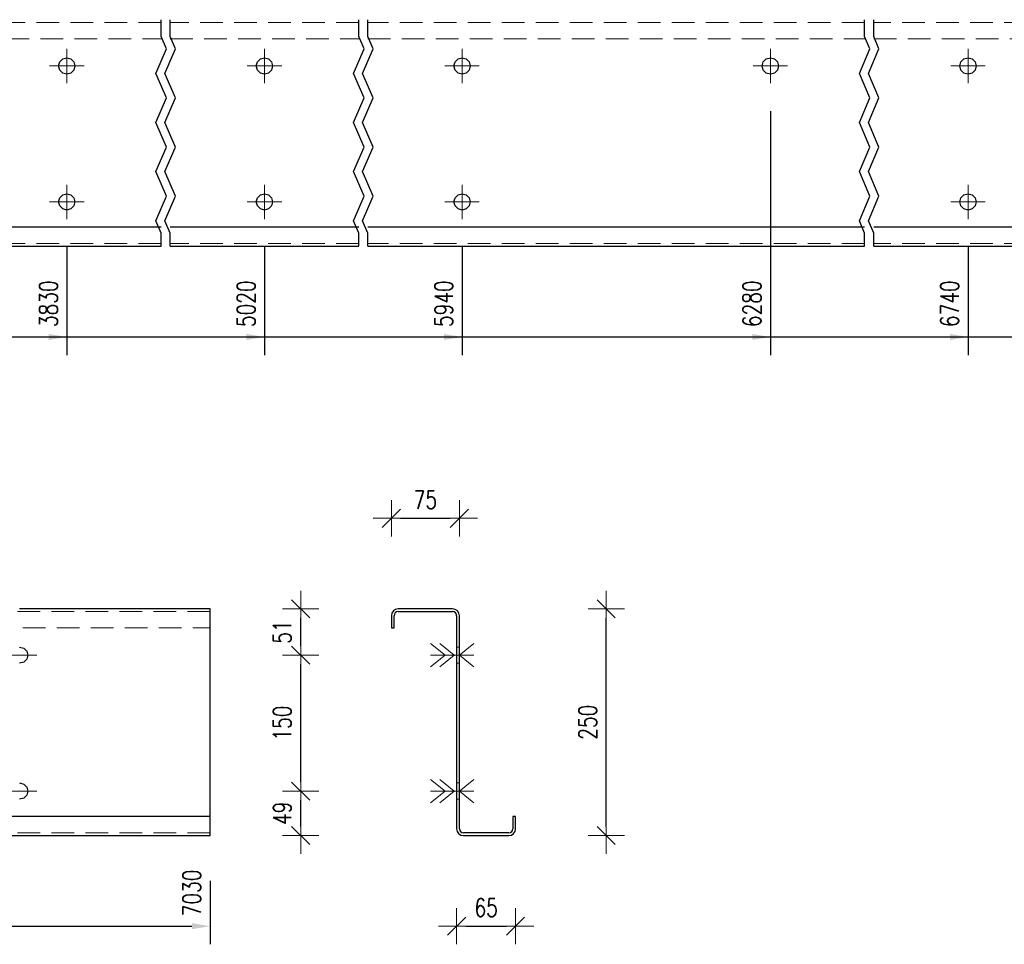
# Model space of a CAD drawing. Header units: millimetres. Extents: x -129 to 775, y 10833 to 11484.
# Tile 31 of 38: x 473 to 582, y 11055 to 11157. Entities that reach past the tile are written whole.
import ezdxf

# ---------------------------------------------------------------- set-up
doc = ezdxf.new("R2010")
doc.units = ezdxf.units.MM
doc.header["$LTSCALE"] = 10
doc.linetypes.add('HIDDEN', pattern=[0.375, 0.25, -0.125])
doc.linetypes.add('MITTE', pattern=[2, 1.25, -0.25, 0.25, -0.25])
doc.layers.get('Defpoints').update_dxf_attribs({"color": 1})
for name, color, linetype, lineweight in [('PS_Bolt', 4, 'Continuous', 13), ('PS_DIM', 4, 'Continuous', 13), ('PS_Hidden', 2, 'HIDDEN', 9), ('PS_Mid', 5, 'MITTE', 15), ('PS_Shape', 161, 'Continuous', 30), ('PS_SOLID', 7, 'Continuous', 30)]:
    doc.layers.add(name, color=color, linetype=linetype, lineweight=lineweight)
doc.styles.add('simplex', font='simplex.shx', dxfattribs={"width": 0.75})
doc.dimstyles.new('1_10_GŁ_DS1-LS10', dxfattribs={"dimtxt": 2, "dimasz": 2, "dimexe": 2, "dimexo": 5, "dimgap": 1, "dimtad": 1, "dimjust": 4, "dimdec": 0, "dimlfac": 10, "dimtxsty": 'simplex', "dimblk1": 'NONE', "dimsah": 1, "dimcen": 2, "dimclrd": 256, "dimclre": 256, "dimclrt": 3, "dimadec": 1, "dimazin": 0, "dimtfac": 1, "dimtdec": 0, "dimtmove": 2, "dimatfit": 3, "dimfxl": 1, "dimarcsym": 0})
doc.dimstyles.new('1_10_PRZ_DS1-LS10', dxfattribs={"dimtxt": 2, "dimasz": 1, "dimexe": 2, "dimexo": 5, "dimgap": 1, "dimtad": 1, "dimdec": 0, "dimlfac": 10, "dimtxsty": 'simplex', "dimblk": 'dimznak', "dimcen": 2, "dimse1": 1, "dimse2": 1, "dimclrt": 3, "dimadec": 1, "dimazin": 0, "dimtfac": 1, "dimtdec": 0, "dimtix": 1, "dimtmove": 2, "dimatfit": 3, "dimldrblk": 'dim-grot', "dimfxl": 1, "dimarcsym": 0})

# ---------------------------------------------------------------- blocks, each defined once
blk = doc.blocks.new('*D246')
at = {"layer": 'Defpoints', "color": 0, "transparency": 16777216}
for p in [(478.32, 11136.75), (304.32, 11131.85), (478.32, 11121.85)]:
    blk.add_point(p, dxfattribs=at)
at = {"layer": 'PS_DIM', "lineweight": -2, "transparency": 16777216}
for p, q in [((478.32, 11131.75), (478.32, 11119.85)), ((304.32, 11126.85), (304.32, 11119.85)), ((304.32, 11121.85), (476.32, 11121.85))]:
    blk.add_line(p, q, dxfattribs=at)
at = {"layer": 'PS_DIM', "transparency": 16777216}
blk.add_solid([(476.32, 11122.19), (476.32, 11121.52), (478.32, 11121.85)], dxfattribs=at)
at = {"layer": 'PS_DIM', "color": 3, "transparency": 16777216, "insert": (476.3, 11125.52), "char_height": 2, "attachment_point": 5, "rotation": 90, "style": 'simplex'}
blk.add_mtext('3830', dxfattribs=at)
blk = doc.blocks.new('_None')
blk = doc.blocks.new('*D247')
at = {"layer": 'Defpoints', "color": 0, "transparency": 16777216}
for p in [(500.12, 11136.75), (304.32, 11131.85), (500.12, 11121.85)]:
    blk.add_point(p, dxfattribs=at)
at = {"layer": 'PS_DIM', "lineweight": -2, "transparency": 16777216}
for p, q in [((500.12, 11131.75), (500.12, 11119.85)), ((304.32, 11126.85), (304.32, 11119.85)), ((304.32, 11121.85), (498.12, 11121.85))]:
    blk.add_line(p, q, dxfattribs=at)
at = {"layer": 'PS_DIM', "transparency": 16777216}
blk.add_solid([(498.12, 11122.19), (498.12, 11121.52), (500.12, 11121.85)], dxfattribs=at)
at = {"layer": 'PS_DIM', "color": 3, "transparency": 16777216, "insert": (498.1, 11125.52), "char_height": 2, "attachment_point": 5, "rotation": 90, "style": 'simplex'}
blk.add_mtext('5020', dxfattribs=at)
blk = doc.blocks.new('*D248')
at = {"layer": 'Defpoints', "color": 0, "transparency": 16777216}
for p in [(521.92, 11136.75), (304.32, 11131.85), (521.92, 11121.85)]:
    blk.add_point(p, dxfattribs=at)
at = {"layer": 'PS_DIM', "lineweight": -2, "transparency": 16777216}
for p, q in [((521.92, 11131.75), (521.92, 11119.85)), ((304.32, 11126.85), (304.32, 11119.85)), ((304.32, 11121.85), (519.92, 11121.85))]:
    blk.add_line(p, q, dxfattribs=at)
at = {"layer": 'PS_DIM', "transparency": 16777216}
blk.add_solid([(519.92, 11122.19), (519.92, 11121.52), (521.92, 11121.85)], dxfattribs=at)
at = {"layer": 'PS_DIM', "color": 3, "transparency": 16777216, "insert": (519.9, 11125.52), "char_height": 2, "attachment_point": 5, "rotation": 90, "style": 'simplex'}
blk.add_mtext('5940', dxfattribs=at)
blk = doc.blocks.new('*D249')
at = {"layer": 'Defpoints', "color": 0, "transparency": 16777216}
for p in [(555.92, 11151.75), (304.32, 11131.85), (555.92, 11121.85)]:
    blk.add_point(p, dxfattribs=at)
at = {"layer": 'PS_DIM', "lineweight": -2, "transparency": 16777216}
for p, q in [((555.92, 11146.75), (555.92, 11119.85)), ((304.32, 11126.85), (304.32, 11119.85)), ((304.32, 11121.85), (553.92, 11121.85))]:
    blk.add_line(p, q, dxfattribs=at)
at = {"layer": 'PS_DIM', "transparency": 16777216}
blk.add_solid([(553.92, 11122.19), (553.92, 11121.52), (555.92, 11121.85)], dxfattribs=at)
at = {"layer": 'PS_DIM', "color": 3, "transparency": 16777216, "insert": (553.9, 11125.52), "char_height": 2, "attachment_point": 5, "rotation": 90, "style": 'simplex'}
blk.add_mtext('6280', dxfattribs=at)
blk = doc.blocks.new('*D250')
at = {"layer": 'Defpoints', "color": 0, "transparency": 16777216}
for p in [(577.72, 11136.75), (304.32, 11131.85), (577.72, 11121.85)]:
    blk.add_point(p, dxfattribs=at)
at = {"layer": 'PS_DIM', "lineweight": -2, "transparency": 16777216}
for p, q in [((577.72, 11131.75), (577.72, 11119.85)), ((304.32, 11126.85), (304.32, 11119.85)), ((304.32, 11121.85), (575.72, 11121.85))]:
    blk.add_line(p, q, dxfattribs=at)
at = {"layer": 'PS_DIM', "transparency": 16777216}
blk.add_solid([(575.72, 11122.19), (575.72, 11121.52), (577.72, 11121.85)], dxfattribs=at)
at = {"layer": 'PS_DIM', "color": 3, "transparency": 16777216, "insert": (575.7, 11125.52), "char_height": 2, "attachment_point": 5, "rotation": 90, "style": 'simplex'}
blk.add_mtext('6740', dxfattribs=at)
blk = doc.blocks.new('*D251')
at = {"layer": 'Defpoints', "color": 0, "transparency": 16777216}
for p in [(585.72, 11136.75), (304.32, 11131.85), (585.72, 11121.85)]:
    blk.add_point(p, dxfattribs=at)
at = {"layer": 'PS_DIM', "lineweight": -2, "transparency": 16777216}
for p, q in [((585.72, 11131.75), (585.72, 11119.85)), ((304.32, 11126.85), (304.32, 11119.85)), ((304.32, 11121.85), (583.72, 11121.85))]:
    blk.add_line(p, q, dxfattribs=at)
at = {"layer": 'PS_DIM', "transparency": 16777216}
blk.add_solid([(583.72, 11122.19), (583.72, 11121.52), (585.72, 11121.85)], dxfattribs=at)
at = {"layer": 'PS_DIM', "color": 3, "transparency": 16777216, "insert": (583.7, 11125.52), "char_height": 2, "attachment_point": 5, "rotation": 90, "style": 'simplex'}
blk.add_mtext('6820', dxfattribs=at)
blk = doc.blocks.new('*D252')
at = {"layer": 'Defpoints', "color": 0, "transparency": 16777216}
for p in [(304.32, 11131.85), (606.72, 11131.85), (606.72, 11121.85)]:
    blk.add_point(p, dxfattribs=at)
at = {"layer": 'PS_DIM', "lineweight": -2, "transparency": 16777216}
for p, q in [((304.32, 11126.85), (304.32, 11119.85)), ((606.72, 11126.85), (606.72, 11119.85)), ((304.32, 11121.85), (604.72, 11121.85))]:
    blk.add_line(p, q, dxfattribs=at)
at = {"layer": 'PS_DIM', "transparency": 16777216}
blk.add_solid([(604.72, 11122.19), (604.72, 11121.52), (606.72, 11121.85)], dxfattribs=at)
at = {"layer": 'PS_DIM', "color": 3, "transparency": 16777216, "insert": (604.7, 11125.52), "char_height": 2, "attachment_point": 5, "rotation": 90, "style": 'simplex'}
blk.add_mtext('7030', dxfattribs=at)
blk = doc.blocks.new('*D270')
at = {"layer": 'Defpoints', "color": 0, "transparency": 16777216}
for p in [(304.32, 11066.85), (494.12, 11066.85), (494.12, 11056.85)]:
    blk.add_point(p, dxfattribs=at)
at = {"layer": 'PS_DIM', "lineweight": -2, "transparency": 16777216}
for p, q in [((304.32, 11061.85), (304.32, 11054.85)), ((494.12, 11061.85), (494.12, 11054.85)), ((304.32, 11056.85), (492.12, 11056.85))]:
    blk.add_line(p, q, dxfattribs=at)
at = {"layer": 'PS_DIM', "transparency": 16777216}
blk.add_solid([(492.12, 11057.19), (492.12, 11056.52), (494.12, 11056.85)], dxfattribs=at)
at = {"layer": 'PS_DIM', "color": 3, "transparency": 16777216, "insert": (492.1, 11060.52), "char_height": 2, "attachment_point": 5, "rotation": 90, "style": 'simplex'}
blk.add_mtext('7030', dxfattribs=at)
blk = doc.blocks.new('dimznak')
at = {"color": 0}
for points in [[(0, 2), (0, -2)], [(-2, 0), (2, 0)]]:
    blk.add_lwpolyline(points, dxfattribs=at)
at = {"color": 2}
blk.add_lwpolyline([(1, 1), (-1, -1)], dxfattribs=at)
blk = doc.blocks.new('*D271')
at = {"layer": 'Defpoints', "color": 0, "transparency": 16777216}
for p in [(473.12, 11071.75), (504.12, 11071.75), (473.12, 11066.85)]:
    blk.add_point(p, dxfattribs=at)
at = {"layer": 'PS_DIM', "color": 0, "lineweight": -2, "transparency": 16777216}
blk.add_line((504.12, 11067.85), (504.12, 11070.75), dxfattribs=at)
for p, rotation in [((504.12, 11071.75), 90), ((504.12, 11066.85), 270)]:
    blk.add_blockref('dimznak', p, dxfattribs=dict(at, rotation=rotation))
at = {"layer": 'PS_DIM', "color": 3, "transparency": 16777216, "insert": (502.08, 11069.3), "char_height": 2, "attachment_point": 5, "rotation": 90, "style": 'simplex'}
blk.add_mtext('49', dxfattribs=at)
blk = doc.blocks.new('dim-grot')
blk.add_hatch(color=256).paths.add_polyline_path([(0, 0), (-2, 0.5), (-2, -0.5)])
blk.add_lwpolyline([(0, 0), (-2, 0.5), (-2, -0.5), (0, 0)])
blk = doc.blocks.new('*D272')
at = {"layer": 'Defpoints', "color": 0, "transparency": 16777216}
for p in [(473.12, 11086.75), (504.12, 11086.75), (473.12, 11071.75)]:
    blk.add_point(p, dxfattribs=at)
at = {"layer": 'PS_DIM', "color": 0, "lineweight": -2, "transparency": 16777216}
blk.add_line((504.12, 11072.75), (504.12, 11085.75), dxfattribs=at)
for p, rotation in [((504.12, 11086.75), 90), ((504.12, 11071.75), 270)]:
    blk.add_blockref('dimznak', p, dxfattribs=dict(at, rotation=rotation))
at = {"layer": 'PS_DIM', "color": 3, "transparency": 16777216, "insert": (502.08, 11079.25), "char_height": 2, "attachment_point": 5, "rotation": 90, "style": 'simplex'}
blk.add_mtext('150', dxfattribs=at)
blk = doc.blocks.new('*D273')
at = {"layer": 'Defpoints', "color": 0, "transparency": 16777216}
for p in [(473.12, 11091.85), (504.12, 11091.85), (473.12, 11086.75)]:
    blk.add_point(p, dxfattribs=at)
at = {"layer": 'PS_DIM', "color": 0, "lineweight": -2, "transparency": 16777216}
blk.add_line((504.12, 11087.75), (504.12, 11090.85), dxfattribs=at)
for p, rotation in [((504.12, 11091.85), 90), ((504.12, 11086.75), 270)]:
    blk.add_blockref('dimznak', p, dxfattribs=dict(at, rotation=rotation))
at = {"layer": 'PS_DIM', "color": 3, "transparency": 16777216, "insert": (502.08, 11089.3), "char_height": 2, "attachment_point": 5, "rotation": 90, "style": 'simplex'}
blk.add_mtext('51', dxfattribs=at)
blk = doc.blocks.new('*D274')
at = {"layer": 'Defpoints', "color": 0, "transparency": 16777216}
for p in [(521.32, 11068.36), (527.82, 11068.01), (527.82, 11056.85)]:
    blk.add_point(p, dxfattribs=at)
at = {"layer": 'PS_DIM', "color": 0, "lineweight": -2, "transparency": 16777216}
blk.add_line((522.32, 11056.85), (526.82, 11056.85), dxfattribs=at)
at = {"layer": 'PS_DIM', "color": 0, "lineweight": -2, "transparency": 16777216, "rotation": 180}
blk.add_blockref('dimznak', (521.32, 11056.85), dxfattribs=at)
at = {"layer": 'PS_DIM', "color": 0, "lineweight": -2, "transparency": 16777216}
blk.add_blockref('dimznak', (527.82, 11056.85), dxfattribs=at)
at = {"layer": 'PS_DIM', "color": 3, "transparency": 16777216, "insert": (524.57, 11058.89), "char_height": 2, "attachment_point": 5, "style": 'simplex'}
blk.add_mtext('65', dxfattribs=at)
blk = doc.blocks.new('*D275')
at = {"layer": 'Defpoints', "color": 0, "transparency": 16777216}
for p in [(521.62, 11101.85), (514.12, 11090.43), (521.62, 11090.55)]:
    blk.add_point(p, dxfattribs=at)
at = {"layer": 'PS_DIM', "color": 0, "lineweight": -2, "transparency": 16777216}
blk.add_line((515.12, 11101.85), (520.62, 11101.85), dxfattribs=at)
at = {"layer": 'PS_DIM', "color": 0, "lineweight": -2, "transparency": 16777216, "rotation": 180}
blk.add_blockref('dimznak', (514.12, 11101.85), dxfattribs=at)
at = {"layer": 'PS_DIM', "color": 0, "lineweight": -2, "transparency": 16777216}
blk.add_blockref('dimznak', (521.62, 11101.85), dxfattribs=at)
at = {"layer": 'PS_DIM', "color": 3, "transparency": 16777216, "insert": (517.87, 11103.89), "char_height": 2, "attachment_point": 5, "style": 'simplex'}
blk.add_mtext('75', dxfattribs=at)
blk = doc.blocks.new('*D276')
at = {"layer": 'Defpoints', "color": 0, "transparency": 16777216}
for p in [(527.82, 11091.85), (537.82, 11091.85), (527.82, 11066.85)]:
    blk.add_point(p, dxfattribs=at)
at = {"layer": 'PS_DIM', "color": 0, "lineweight": -2, "transparency": 16777216}
blk.add_line((537.82, 11067.85), (537.82, 11090.85), dxfattribs=at)
for p, rotation in [((537.82, 11091.85), 90), ((537.82, 11066.85), 270)]:
    blk.add_blockref('dimznak', p, dxfattribs=dict(at, rotation=rotation))
at = {"layer": 'PS_DIM', "color": 3, "transparency": 16777216, "insert": (535.78, 11079.35), "char_height": 2, "attachment_point": 5, "rotation": 90, "style": 'simplex'}
blk.add_mtext('250', dxfattribs=at)
blk = doc.blocks.new('*X553')
at = {"color": 3, "linetype": 'Continuous'}
blk.add_line((577.72, 11151.75), (577.72, 11151.75), dxfattribs=at)
blk.add_line((577.72, 11151.75), (577.72, 11151.75), dxfattribs=at)
blk.add_line((577.72, 11151.75), (577.72, 11151.75), dxfattribs=at)
blk.add_line((577.72, 11151.75), (577.72, 11151.75), dxfattribs=at)
blk.add_line((577.72, 11151.75), (577.72, 11151.75), dxfattribs=at)
blk = doc.blocks.new('*X555')
at = {"color": 3, "linetype": 'Continuous'}
blk.add_line((577.72, 11136.75), (577.72, 11136.75), dxfattribs=at)
blk.add_line((577.72, 11136.75), (577.72, 11136.75), dxfattribs=at)
blk.add_line((577.72, 11136.75), (577.72, 11136.75), dxfattribs=at)
blk.add_line((577.72, 11136.75), (577.72, 11136.75), dxfattribs=at)
blk.add_line((577.72, 11136.75), (577.72, 11136.75), dxfattribs=at)
blk = doc.blocks.new('*X556')
at = {"color": 1}
for p, q in [((488.72, 11154.99), (488.72, 11156.85)), ((489.72, 11154.99), (489.72, 11156.85)), ((510.52, 11154.99), (510.52, 11156.85)), ((511.52, 11154.99), (511.52, 11156.85)), ((566.32, 11154.99), (566.32, 11156.85)), ((567.32, 11154.99), (567.32, 11156.85)), ((489.3, 11153.64), (488.72, 11154.99)), ((490.3, 11153.64), (489.72, 11154.99)), ((511.1, 11153.64), (510.52, 11154.99)), ((512.1, 11153.64), (511.52, 11154.99)), ((566.9, 11153.64), (566.32, 11154.99)), ((567.9, 11153.64), (567.32, 11154.99)), ((488.15, 11150.93), (489.3, 11153.64)), ((489.15, 11150.93), (490.3, 11153.64)), ((509.95, 11150.93), (511.1, 11153.64)), ((510.95, 11150.93), (512.1, 11153.64)), ((565.75, 11150.93), (566.9, 11153.64)), ((566.75, 11150.93), (567.9, 11153.64)), ((489.3, 11148.22), (488.15, 11150.93)), ((490.3, 11148.22), (489.15, 11150.93)), ((511.1, 11148.22), (509.95, 11150.93)), ((512.1, 11148.22), (510.95, 11150.93)), ((566.9, 11148.22), (565.75, 11150.93)), ((567.9, 11148.22), (566.75, 11150.93)), ((488.15, 11145.51), (489.3, 11148.22)), ((489.15, 11145.51), (490.3, 11148.22)), ((509.95, 11145.51), (511.1, 11148.22)), ((510.95, 11145.51), (512.1, 11148.22)), ((565.75, 11145.51), (566.9, 11148.22)), ((566.75, 11145.51), (567.9, 11148.22)), ((489.3, 11142.8), (488.15, 11145.51)), ((490.3, 11142.8), (489.15, 11145.51)), ((511.1, 11142.8), (509.95, 11145.51)), ((512.1, 11142.8), (510.95, 11145.51)), ((566.9, 11142.8), (565.75, 11145.51)), ((567.9, 11142.8), (566.75, 11145.51)), ((488.15, 11140.1), (489.3, 11142.8)), ((489.15, 11140.1), (490.3, 11142.8)), ((509.95, 11140.1), (511.1, 11142.8)), ((510.95, 11140.1), (512.1, 11142.8)), ((565.75, 11140.1), (566.9, 11142.8)), ((566.75, 11140.1), (567.9, 11142.8)), ((489.3, 11137.39), (488.15, 11140.1)), ((490.3, 11137.39), (489.15, 11140.1)), ((511.1, 11137.39), (509.95, 11140.1)), ((512.1, 11137.39), (510.95, 11140.1)), ((566.9, 11137.39), (565.75, 11140.1)), ((567.9, 11137.39), (566.75, 11140.1)), ((488.15, 11134.68), (489.3, 11137.39)), ((489.15, 11134.68), (490.3, 11137.39)), ((509.95, 11134.68), (511.1, 11137.39)), ((510.95, 11134.68), (512.1, 11137.39)), ((565.75, 11134.68), (566.9, 11137.39)), ((566.75, 11134.68), (567.9, 11137.39)), ((488.72, 11133.32), (488.15, 11134.68)), ((489.72, 11133.32), (489.15, 11134.68)), ((510.52, 11133.32), (509.95, 11134.68)), ((511.52, 11133.32), (510.95, 11134.68)), ((566.32, 11133.32), (565.75, 11134.68)), ((567.32, 11133.32), (566.75, 11134.68)), ((488.72, 11131.85), (488.72, 11133.32)), ((489.72, 11131.85), (489.72, 11133.32)), ((510.52, 11131.85), (510.52, 11133.32)), ((511.52, 11131.85), (511.52, 11133.32)), ((566.32, 11131.85), (566.32, 11133.32)), ((567.32, 11131.85), (567.32, 11133.32))]:
    blk.add_line(p, q, dxfattribs=at)
at = {"layer": 'PS_Hidden', "color": 2, "linetype": 'HIDDEN'}
for p, q in [((488.72, 11156.55), (467.92, 11156.55)), ((510.52, 11156.55), (489.72, 11156.55)), ((566.32, 11156.55), (511.52, 11156.55)), ((606.72, 11156.55), (567.32, 11156.55)), ((467.92, 11154.75), (488.72, 11154.75)), ((489.72, 11154.75), (510.52, 11154.75)), ((511.52, 11154.75), (566.32, 11154.75)), ((567.32, 11154.75), (606.72, 11154.75)), ((488.72, 11132.15), (467.92, 11132.15)), ((510.52, 11132.15), (489.72, 11132.15)), ((566.32, 11132.15), (511.52, 11132.15)), ((606.72, 11132.15), (567.32, 11132.15))]:
    blk.add_line(p, q, dxfattribs=at)
at = {"layer": 'PS_Mid', "color": 5, "linetype": 'MITTE'}
for p, q in [((478.32, 11153.65), (478.32, 11149.85)), ((500.12, 11153.65), (500.12, 11149.85)), ((521.92, 11153.65), (521.92, 11149.85)), ((555.92, 11153.65), (555.92, 11149.85)), ((577.72, 11153.65), (577.72, 11149.85)), ((480.22, 11151.75), (476.42, 11151.75)), ((502.02, 11151.75), (498.22, 11151.75)), ((523.82, 11151.75), (520.02, 11151.75)), ((557.82, 11151.75), (554.02, 11151.75)), ((579.62, 11151.75), (575.82, 11151.75)), ((478.32, 11138.65), (478.32, 11134.85)), ((500.12, 11138.65), (500.12, 11134.85)), ((521.92, 11138.65), (521.92, 11134.85)), ((577.72, 11138.65), (577.72, 11134.85)), ((480.22, 11136.75), (476.42, 11136.75)), ((502.02, 11136.75), (498.22, 11136.75)), ((523.82, 11136.75), (520.02, 11136.75)), ((579.62, 11136.75), (575.82, 11136.75))]:
    blk.add_line(p, q, dxfattribs=at)
at = {"layer": 'PS_SOLID', "color": 7, "linetype": 'Continuous'}
for p, q in [((477.42, 11151.75), (477.54, 11152.2)), ((477.54, 11152.2), (477.87, 11152.53)), ((477.87, 11152.53), (478.32, 11152.65)), ((478.32, 11152.65), (478.77, 11152.53)), ((478.77, 11152.53), (479.1, 11152.2)), ((479.1, 11152.2), (479.22, 11151.75)), ((499.22, 11151.75), (499.34, 11152.2)), ((499.34, 11152.2), (499.67, 11152.53)), ((499.67, 11152.53), (500.12, 11152.65)), ((500.12, 11152.65), (500.57, 11152.53)), ((500.57, 11152.53), (500.9, 11152.2)), ((500.9, 11152.2), (501.02, 11151.75)), ((521.02, 11151.75), (521.14, 11152.2)), ((521.14, 11152.2), (521.47, 11152.53)), ((521.47, 11152.53), (521.92, 11152.65)), ((521.92, 11152.65), (522.37, 11152.53)), ((522.37, 11152.53), (522.7, 11152.2)), ((522.7, 11152.2), (522.82, 11151.75)), ((555.02, 11151.75), (555.14, 11152.2)), ((555.14, 11152.2), (555.47, 11152.53)), ((555.47, 11152.53), (555.92, 11152.65)), ((555.92, 11152.65), (556.37, 11152.53)), ((556.37, 11152.53), (556.7, 11152.2)), ((556.7, 11152.2), (556.82, 11151.75)), ((576.82, 11151.75), (576.94, 11152.2)), ((576.94, 11152.2), (577.27, 11152.53)), ((577.27, 11152.53), (577.72, 11152.65)), ((577.72, 11152.65), (578.17, 11152.53)), ((578.17, 11152.53), (578.5, 11152.2)), ((578.5, 11152.2), (578.62, 11151.75)), ((477.54, 11151.3), (477.42, 11151.75)), ((477.87, 11150.97), (477.54, 11151.3)), ((479.1, 11151.3), (478.77, 11150.97)), ((479.22, 11151.75), (479.1, 11151.3)), ((499.34, 11151.3), (499.22, 11151.75)), ((499.67, 11150.97), (499.34, 11151.3)), ((500.9, 11151.3), (500.57, 11150.97)), ((501.02, 11151.75), (500.9, 11151.3)), ((521.14, 11151.3), (521.02, 11151.75)), ((521.47, 11150.97), (521.14, 11151.3)), ((522.7, 11151.3), (522.37, 11150.97)), ((522.82, 11151.75), (522.7, 11151.3)), ((555.14, 11151.3), (555.02, 11151.75)), ((555.47, 11150.97), (555.14, 11151.3)), ((556.7, 11151.3), (556.37, 11150.97)), ((556.82, 11151.75), (556.7, 11151.3)), ((576.94, 11151.3), (576.82, 11151.75)), ((577.27, 11150.97), (576.94, 11151.3)), ((578.5, 11151.3), (578.17, 11150.97)), ((578.62, 11151.75), (578.5, 11151.3)), ((478.32, 11150.85), (477.87, 11150.97)), ((478.77, 11150.97), (478.32, 11150.85)), ((500.12, 11150.85), (499.67, 11150.97)), ((500.57, 11150.97), (500.12, 11150.85)), ((521.92, 11150.85), (521.47, 11150.97)), ((522.37, 11150.97), (521.92, 11150.85)), ((555.92, 11150.85), (555.47, 11150.97)), ((556.37, 11150.97), (555.92, 11150.85)), ((577.72, 11150.85), (577.27, 11150.97)), ((578.17, 11150.97), (577.72, 11150.85)), ((477.42, 11136.75), (477.54, 11137.2)), ((477.54, 11137.2), (477.87, 11137.53)), ((477.87, 11137.53), (478.32, 11137.65)), ((478.32, 11137.65), (478.77, 11137.53)), ((478.77, 11137.53), (479.1, 11137.2)), ((479.1, 11137.2), (479.22, 11136.75)), ((499.22, 11136.75), (499.34, 11137.2)), ((499.34, 11137.2), (499.67, 11137.53)), ((499.67, 11137.53), (500.12, 11137.65)), ((500.12, 11137.65), (500.57, 11137.53)), ((500.57, 11137.53), (500.9, 11137.2)), ((500.9, 11137.2), (501.02, 11136.75)), ((521.02, 11136.75), (521.14, 11137.2)), ((521.14, 11137.2), (521.47, 11137.53)), ((521.47, 11137.53), (521.92, 11137.65)), ((521.92, 11137.65), (522.37, 11137.53)), ((522.37, 11137.53), (522.7, 11137.2)), ((522.7, 11137.2), (522.82, 11136.75)), ((576.82, 11136.75), (576.94, 11137.2)), ((576.94, 11137.2), (577.27, 11137.53)), ((577.27, 11137.53), (577.72, 11137.65)), ((577.72, 11137.65), (578.17, 11137.53)), ((578.17, 11137.53), (578.5, 11137.2)), ((578.5, 11137.2), (578.62, 11136.75)), ((477.54, 11136.3), (477.42, 11136.75)), ((477.87, 11135.97), (477.54, 11136.3)), ((478.32, 11135.85), (477.87, 11135.97)), ((478.77, 11135.97), (478.32, 11135.85)), ((479.1, 11136.3), (478.77, 11135.97)), ((479.22, 11136.75), (479.1, 11136.3)), ((499.34, 11136.3), (499.22, 11136.75)), ((499.67, 11135.97), (499.34, 11136.3)), ((500.12, 11135.85), (499.67, 11135.97)), ((500.57, 11135.97), (500.12, 11135.85)), ((500.9, 11136.3), (500.57, 11135.97)), ((501.02, 11136.75), (500.9, 11136.3)), ((521.14, 11136.3), (521.02, 11136.75)), ((521.47, 11135.97), (521.14, 11136.3)), ((521.92, 11135.85), (521.47, 11135.97)), ((522.37, 11135.97), (521.92, 11135.85)), ((522.7, 11136.3), (522.37, 11135.97)), ((522.82, 11136.75), (522.7, 11136.3)), ((576.94, 11136.3), (576.82, 11136.75)), ((577.27, 11135.97), (576.94, 11136.3)), ((577.72, 11135.85), (577.27, 11135.97)), ((578.17, 11135.97), (577.72, 11135.85)), ((578.5, 11136.3), (578.17, 11135.97)), ((578.62, 11136.75), (578.5, 11136.3)), ((488.72, 11133.95), (467.92, 11133.95)), ((510.52, 11133.95), (489.72, 11133.95)), ((566.32, 11133.95), (511.52, 11133.95)), ((606.72, 11133.95), (567.32, 11133.95)), ((467.92, 11131.85), (488.72, 11131.85)), ((489.72, 11131.85), (510.52, 11131.85)), ((511.52, 11131.85), (566.32, 11131.85)), ((567.32, 11131.85), (606.72, 11131.85))]:
    blk.add_line(p, q, dxfattribs=at)
blk = doc.blocks.new('*X576')
at = {"layer": 'PS_Hidden', "color": 2, "linetype": 'HIDDEN'}
for p, q in [((494.12, 11091.55), (454.72, 11091.55)), ((454.72, 11089.75), (494.12, 11089.75)), ((494.12, 11067.15), (454.72, 11067.15))]:
    blk.add_line(p, q, dxfattribs=at)
at = {"layer": 'PS_Mid', "color": 5, "linetype": 'MITTE'}
for p, q in [((475.02, 11086.75), (471.22, 11086.75)), ((475.02, 11071.75), (471.22, 11071.75))]:
    blk.add_line(p, q, dxfattribs=at)
at = {"layer": 'PS_SOLID', "color": 7, "linetype": 'Continuous'}
for p, q in [((494.12, 11091.85), (473.12, 11091.85)), ((494.12, 11068.95), (494.12, 11091.85)), ((473.12, 11087.65), (473.57, 11087.53)), ((473.57, 11087.53), (473.9, 11087.2)), ((473.9, 11087.2), (474.02, 11086.75)), ((473.57, 11085.97), (473.12, 11085.85)), ((473.9, 11086.3), (473.57, 11085.97)), ((474.02, 11086.75), (473.9, 11086.3)), ((473.12, 11072.65), (473.57, 11072.53)), ((473.57, 11072.53), (473.9, 11072.2)), ((473.9, 11072.2), (474.02, 11071.75)), ((473.57, 11070.97), (473.12, 11070.85)), ((473.9, 11071.3), (473.57, 11070.97)), ((474.02, 11071.75), (473.9, 11071.3)), ((494.12, 11068.95), (454.72, 11068.95)), ((494.12, 11066.85), (494.12, 11068.95)), ((454.72, 11066.85), (494.12, 11066.85))]:
    blk.add_line(p, q, dxfattribs=at)
blk = doc.blocks.new('*X578')
at = {"color": 3, "linetype": 'Continuous'}
for p, q in [((519.45, 11088.03), (521.05, 11086.75)), ((523.22, 11088.03), (521.62, 11086.75)), ((521.05, 11086.75), (519.45, 11085.47)), ((523.22, 11086.75), (519.45, 11086.75)), ((521.62, 11086.75), (523.22, 11085.47))]:
    blk.add_line(p, q, dxfattribs=at)
blk = doc.blocks.new('*X579')
at = {"color": 3, "linetype": 'Continuous'}
for p, q in [((519.45, 11073.03), (521.05, 11071.75)), ((523.22, 11073.03), (521.62, 11071.75)), ((521.05, 11071.75), (519.45, 11070.47)), ((523.22, 11071.75), (519.45, 11071.75)), ((521.62, 11071.75), (523.22, 11070.47))]:
    blk.add_line(p, q, dxfattribs=at)
blk = doc.blocks.new('*X580')
at = {"color": 3, "linetype": 'Continuous'}
for p, q in [((518.45, 11073.03), (520.05, 11071.75)), ((523.22, 11073.03), (521.62, 11071.75)), ((520.05, 11071.75), (518.45, 11070.47)), ((523.22, 11071.75), (518.45, 11071.75)), ((521.62, 11071.75), (523.22, 11070.47))]:
    blk.add_line(p, q, dxfattribs=at)
blk = doc.blocks.new('*X581')
at = {"color": 3, "linetype": 'Continuous'}
for p, q in [((519.45, 11088.03), (521.05, 11086.75)), ((523.22, 11088.03), (521.62, 11086.75)), ((521.05, 11086.75), (519.45, 11085.47)), ((523.22, 11086.75), (519.45, 11086.75)), ((521.62, 11086.75), (523.22, 11085.47))]:
    blk.add_line(p, q, dxfattribs=at)
blk = doc.blocks.new('*X582')
at = {"color": 3, "linetype": 'Continuous'}
for p, q in [((518.45, 11088.03), (520.05, 11086.75)), ((523.22, 11088.03), (521.62, 11086.75)), ((520.05, 11086.75), (518.45, 11085.47)), ((523.22, 11086.75), (518.45, 11086.75)), ((521.62, 11086.75), (523.22, 11085.47))]:
    blk.add_line(p, q, dxfattribs=at)
blk = doc.blocks.new('*X583')
at = {"color": 3, "linetype": 'Continuous'}
for p, q in [((518.45, 11088.03), (520.05, 11086.75)), ((523.22, 11088.03), (521.62, 11086.75)), ((520.05, 11086.75), (518.45, 11085.47)), ((523.22, 11086.75), (518.45, 11086.75)), ((521.62, 11086.75), (523.22, 11085.47))]:
    blk.add_line(p, q, dxfattribs=at)
blk = doc.blocks.new('*X584')
at = {"color": 3, "linetype": 'Continuous'}
for p, q in [((519.45, 11073.03), (521.05, 11071.75)), ((523.22, 11073.03), (521.62, 11071.75)), ((521.05, 11071.75), (519.45, 11070.47)), ((523.22, 11071.75), (519.45, 11071.75)), ((521.62, 11071.75), (523.22, 11070.47))]:
    blk.add_line(p, q, dxfattribs=at)
blk = doc.blocks.new('*X585')
at = {"color": 3, "linetype": 'Continuous'}
for p, q in [((518.45, 11073.03), (520.05, 11071.75)), ((523.22, 11073.03), (521.62, 11071.75)), ((520.05, 11071.75), (518.45, 11070.47)), ((523.22, 11071.75), (518.45, 11071.75)), ((521.62, 11071.75), (523.22, 11070.47))]:
    blk.add_line(p, q, dxfattribs=at)
blk = doc.blocks.new('*X586')
at = {"layer": 'PS_Hidden', "color": 2, "linetype": 'HIDDEN'}
for p, q in [((521.62, 11087.65), (521.32, 11087.65)), ((521.32, 11085.85), (521.62, 11085.85)), ((521.62, 11072.65), (521.32, 11072.65)), ((521.32, 11070.85), (521.62, 11070.85))]:
    blk.add_line(p, q, dxfattribs=at)
at = {"layer": 'PS_SOLID', "color": 7, "linetype": 'Continuous'}
for p, q in [((520.87, 11091.85), (514.87, 11091.85)), ((514.87, 11091.55), (520.87, 11091.55)), ((514.12, 11091.1), (514.12, 11089.75)), ((514.42, 11089.75), (514.42, 11091.1)), ((521.32, 11091.1), (521.32, 11067.6)), ((521.62, 11086.75), (521.62, 11091.1)), ((514.12, 11089.75), (514.42, 11089.75)), ((521.62, 11071.75), (521.62, 11086.75)), ((521.62, 11067.6), (521.62, 11071.75)), ((527.82, 11068.95), (527.52, 11068.95)), ((527.52, 11068.95), (527.52, 11067.6)), ((527.82, 11067.6), (527.82, 11068.95)), ((527.07, 11067.15), (522.07, 11067.15)), ((522.07, 11066.85), (527.07, 11066.85))]:
    blk.add_line(p, q, dxfattribs=at)
at = {"layer": 'PS_SOLID'}
for centre, radius, start, end in [((514.87, 11091.1), 0.75, 90, 180), ((514.87, 11091.1), 0.45, 90, 180), ((520.87, 11091.1), 0.75, 360, 90), ((520.87, 11091.1), 0.45, 360, 90), ((522.07, 11067.6), 0.75, 180, 270), ((522.07, 11067.6), 0.45, 180, 270), ((527.07, 11067.6), 0.45, 270, 0), ((527.07, 11067.6), 0.75, 270, 0)]:
    blk.add_arc(centre, radius, start, end, dxfattribs=at)

msp = doc.modelspace()

# ---------------------------------------------------------------- block references
at = {"layer": 'PS_Bolt', "color": 3}
for name in ['*X553', '*X555', '*X582', '*X583', '*X578', '*X581', '*X580', '*X585', '*X579', '*X584']:
    msp.add_blockref(name, (0, 0), dxfattribs=at)
at = {"layer": 'PS_Shape', "color": 2}
for name in ['*X556', '*X576', '*X586']:
    msp.add_blockref(name, (0, 0), dxfattribs=at)

# ---------------------------------------------------------------- dimensions: what is measured, and where the dimension line sits
at = {"layer": 'PS_DIM'}
for base, p1, p2, text, picture, middle in [((555.92, 11121.85), (304.32, 11131.85), (555.92, 11151.75), '6280', '*D249', (553.9, 11125.52)), ((478.32, 11121.85), (304.32, 11131.85), (478.32, 11136.75), '3830', '*D246', (476.3, 11125.52)), ((500.12, 11121.85), (304.32, 11131.85), (500.12, 11136.75), '5020', '*D247', (498.1, 11125.52)), ((521.92, 11121.85), (304.32, 11131.85), (521.92, 11136.75), '5940', '*D248', (519.9, 11125.52)), ((577.72, 11121.85), (304.32, 11131.85), (577.72, 11136.75), '6740', '*D250', (575.7, 11125.52)), ((585.72, 11121.85), (304.32, 11131.85), (585.72, 11136.75), '6820', '*D251', (583.7, 11125.52)), ((606.72, 11121.85), (304.32, 11131.85), (606.72, 11131.85), '7030', '*D252', (604.7, 11125.52)), ((494.12, 11056.85), (304.32, 11066.85), (494.12, 11066.85), '7030', '*D270', (492.1, 11060.52))]:
    dim = msp.add_linear_dim(base=base, p1=p1, p2=p2, text=text, dimstyle='1_10_GŁ_DS1-LS10', dxfattribs=at)
    dim.commit()
    dim.dimension.update_dxf_attribs({"geometry": picture, "text_midpoint": middle, "dimtype": 128, "text_rotation": 90})
for base, p1, p2, picture, middle in [((521.62, 11101.85), (514.12, 11090.43), (521.62, 11090.55), '*D275', (517.87, 11103.89)), ((527.82, 11056.85), (521.32, 11068.36), (527.82, 11068.01), '*D274', (524.57, 11058.89))]:
    dim = msp.add_linear_dim(base=base, p1=p1, p2=p2, dimstyle='1_10_PRZ_DS1-LS10', dxfattribs=at)
    dim.commit()
    dim.dimension.update_dxf_attribs({"geometry": picture, "text_midpoint": middle, "dimtype": 128})
for base, p1, p2, picture, middle in [((504.12, 11091.85), (473.12, 11086.75), (473.12, 11091.85), '*D273', (502.08, 11089.3)), ((537.82, 11091.85), (527.82, 11066.85), (527.82, 11091.85), '*D276', (535.78, 11079.35)), ((504.12, 11086.75), (473.12, 11071.75), (473.12, 11086.75), '*D272', (502.08, 11079.25)), ((504.12, 11071.75), (473.12, 11066.85), (473.12, 11071.75), '*D271', (502.08, 11069.3))]:
    dim = msp.add_linear_dim(base=base, p1=p1, p2=p2, angle=90, dimstyle='1_10_PRZ_DS1-LS10', dxfattribs=at)
    dim.commit()
    dim.dimension.update_dxf_attribs({"geometry": picture, "text_midpoint": middle, "dimtype": 128})

doc.saveas('drawing.dxf')
